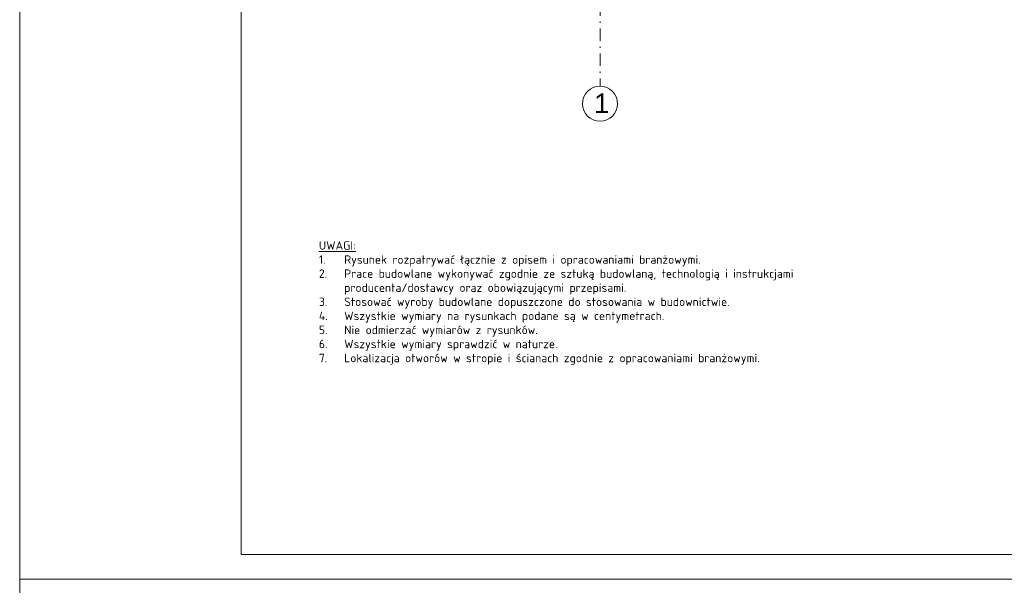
# Model space of a CAD drawing. Header units: millimetres. Extents: x -81893328 to 44149, y -26843406 to 95443303.
# Tile 50 of 100: x 26512 to 28513, y -218 to 931. Entities that reach past the tile are written whole.
import ezdxf

# ---------------------------------------------------------------- set-up
doc = ezdxf.new("R2010")
doc.units = ezdxf.units.MM
doc.linetypes.add('DASHDOTX2', pattern=[50.8, 25.4, -12.7, 0, -12.7])
for name, color, linetype, lineweight in [('A- osie', 2, 'DASHDOTX2', 5), ('aRMZ - opisy', 7, 'Continuous', 5), ('aRMZ - osie', 2, 'DASHDOTX2', 5), ('aRMZ - tabelka i ramka', 63, 'Continuous', 13)]:
    doc.layers.add(name, color=color, linetype=linetype, lineweight=lineweight)
doc.styles.add('1-100', font='arial.ttf', dxfattribs={"height": 15})
doc.styles.get("Standard").update_dxf_attribs({"font": 'arial.ttf'})

msp = doc.modelspace()

# ---------------------------------------------------------------- linework, layer by layer
at = {"layer": 'A- osie', "linetype": 'Continuous'}
msp.add_circle((27691.439, 760.5261), 35.5167, dxfattribs=at)
at = {"layer": 'aRMZ - osie'}
msp.add_line((27691.439, 2338.9479), (27691.439, 796.0428), dxfattribs=at)
at = {"layer": 'aRMZ - tabelka i ramka', "color": 7, "true_color": 0xffffff}
for points in [[(26511.7575, 2764.8224), (30711.7575, 2764.8224), (30711.7575, -205.1776), (26511.7575, -205.1776)], [(26511.7575, -205.1776), (30711.7575, -205.1776), (30711.7575, -3175.1776), (26511.7575, -3175.1776)]]:
    msp.add_lwpolyline(points, close=True, dxfattribs=at)
at = {"layer": 'aRMZ - tabelka i ramka'}
msp.add_lwpolyline([(26961.7575, 2714.8224), (30661.7575, 2714.8224), (30661.7575, -155.1776), (26961.7575, -155.1776)], close=True, dxfattribs=at)

# ---------------------------------------------------------------- texts
at = {"layer": 'A- osie', "insert": (27679.3336, 781.4412), "char_height": 40, "width": 38.590363, "attachment_point": 1}
msp.add_mtext('1', dxfattribs=at)
at = {"layer": 'aRMZ - opisy', "ltscale": 45, "insert": (27119.9681, 481.1616), "char_height": 17.1475, "attachment_point": 1, "style": '1-100'}
msp.add_mtext_dynamic_manual_height_columns('{\\fISOCPEUR|b0|i0|c238|p34;\\LUWAGI:\\P\\pxi-3,l3,t3;\\l1.^IRysunek rozpatrywać łącznie z opisem i opracowaniami branżowymi.\\P2.^IPrace budowlane wykonywać zgodnie ze sztuką budowlaną, technologią i\\~instrukcjami producenta/dostawcy oraz obowiązującymi przepisami.\\P3.^IStosować wyroby budowlane dopuszczone do stosowania w budownictwie.\\P4.^IWszystkie wymiary na rysunkach podane są w centymetrach.\\P5.^INie odmierzać wymiarów z rysunków.\\P6.^IWszystkie wymiary sprawdzić w naturze.\\P7.^ILokalizacja otworów w stropie i ścianach zgodnie z opracowaniami branżowymi.}', width=1105.820105, gutter_width=0, heights=[0], dxfattribs=at)

doc.saveas('drawing.dxf')
